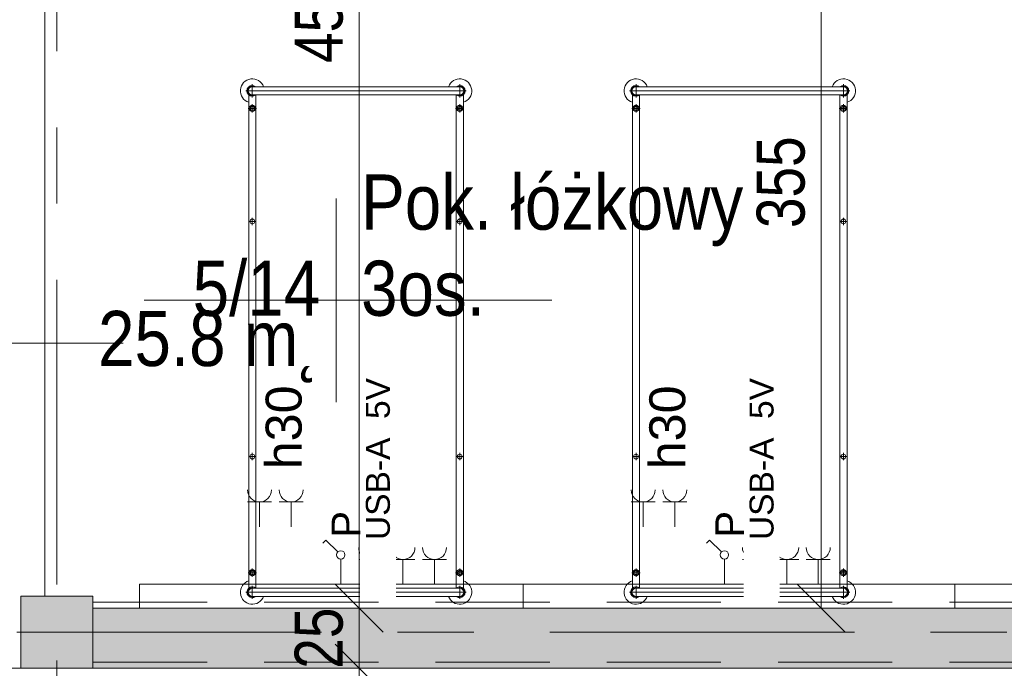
# Model space of a CAD drawing. Header units: centimetres. Extents: x -1631 to 21770, y -8842 to 3590.
# Tile 31 of 87: x -1228 to -818, y 1833 to 2104. Entities that reach past the tile are written whole.
import ezdxf

# ---------------------------------------------------------------- set-up
doc = ezdxf.new("R2010")
doc.units = ezdxf.units.CM
doc.linetypes.add('Oś', pattern=[222.25, 127, -31.75, 31.75, -31.75])
doc.linetypes.add('Ukryte', pattern=[71.438, 47.625, -23.813])
for name, color, linetype, lineweight in [('A-ANNO-DIMS', 211, 'Continuous', 13), ('A-ANNO-DIMS-100', 211, 'Continuous', 13), ('A-ANNO-NOTE', 131, 'Continuous', 9), ('A-AREA-IDEN', 2, 'Continuous', 13), ('A-DETL-HDLN', 90, 'Ukryte', 9), ('A-GLAZ-IDEN', 152, 'Continuous', 13), ('A-WALL', 113, 'Continuous', 13), ('A-WALL-PATT', 111, 'Continuous', 13), ('I-FURN', 30, 'Continuous', 9), ('Q-SPCQ', 91, 'Continuous', 9), ('S-COLS', 52, 'Continuous', 13), ('S-GRID', 1, 'Continuous', 13)]:
    doc.layers.add(name, color=color, linetype=linetype, lineweight=lineweight)
doc.styles.add('Arial Narrow_5', font='ARIALN.TTF', dxfattribs={"height": 20})
doc.styles.add('Arial_11', font='arial.ttf', dxfattribs={"width": 0.85, "height": 23})
doc.styles.add('Arial_13', font='arial.ttf', dxfattribs={"height": 0.2})
doc.styles.add('Arial_4', font='arial.ttf', dxfattribs={"height": 10})
doc.styles.add('Arial_5', font='arial.ttf', dxfattribs={"height": 12})
doc.styles.add('Arial_6', font='arial.ttf', dxfattribs={"height": 15})
doc.dimstyles.new('Diagonal_1_100__0__wewnętrzne_1', dxfattribs={"dimscale": 30.48, "dimtxt": 20.468619, "dimasz": 0.656168, "dimexe": 0.164042, "dimexo": 0.0625, "dimgap": 0.032808, "dimtad": 1, "dimdec": 0, "dimdsep": 46, "dimtxsty": 'Arial Narrow_5', "dimblk1": 'OBLIQUE', "dimblk2": 'OBLIQUE', "dimsah": 1, "dimcen": 0.09, "dimazin": 0, "dimtfac": 1, "dimtdec": 4, "dimtix": 1, "dimtmove": 0, "dimatfit": 3, "dimfxl": 0, "dimtvp": 1, "dimtolj": 1, "dimtzin": 0, "dimarcsym": 0})
doc.dimstyles.new('Diagonal_1_100__0__wewnętrzne_2', dxfattribs={"dimscale": 30.48, "dimtxt": 20.468619, "dimasz": 0.656168, "dimexe": 0.164042, "dimexo": 0.0625, "dimgap": 0.032808, "dimtad": 1, "dimdec": 0, "dimdsep": 46, "dimtxsty": 'Arial Narrow_5', "dimblk1": 'OBLIQUE', "dimblk2": 'OBLIQUE', "dimsah": 1, "dimcen": 0.09, "dimazin": 0, "dimtfac": 1, "dimtdec": 4, "dimtix": 1, "dimtmove": 2, "dimatfit": 3, "dimfxl": 0, "dimtvp": 1, "dimtolj": 1, "dimtzin": 0, "dimarcsym": 0})

# ---------------------------------------------------------------- blocks, each defined once
blk = doc.blocks.new('M_Concrete-Square-Column - 300 x 300mm-1794509-5_piętro III __10_50 m_ - stan projektowany')
at = {"layer": 'S-COLS', "lineweight": 9}
blk.add_hatch(color=254, dxfattribs=at).paths.add_polyline_path([(15, -15), (15, 15), (-15, 15), (-15, -15)], flags=0)
for p, q in [((15, 15), (-15, 15)), ((-15, 15), (-15, -15)), ((15, -15), (15, 15)), ((-15, -15), (15, -15))]:
    blk.add_line(p, q, dxfattribs=at)
blk = doc.blocks.new('łóżko 195x90 typ FAMED _102039_ - łóżko 195x90 typ FAMED _102039_-1233017-5_piętro III __10_50 m_ - stan projektowany')
at = {"layer": 'I-FURN'}
for p, q in [((-43.25, 101.53), (-43.25, 106.98)), ((43.25, 101.53), (43.25, 106.98)), ((45.97, 104.25), (-45.98, 104.25)), ((-43.25, 105.95), (43.25, 105.95)), ((-44.75, -103.1), (-44.75, 102.61)), ((-43.25, 102.55), (43.25, 102.55)), ((-43.25, 95.18), (-43.25, 98.68)), ((-41.75, 102.55), (-41.75, -103.1)), ((41.75, 102.61), (41.75, -103.05)), ((43.25, 95.18), (43.25, 98.68)), ((44.75, -103.1), (44.75, 102.61)), ((-45, 96.93), (-41.5, 96.93)), ((45, 96.93), (41.5, 96.93)), ((-44.75, 49.81), (-41.75, 49.81)), ((-43.25, 48.31), (-43.25, 51.31)), ((44.75, 49.81), (41.75, 49.81)), ((43.25, 48.31), (43.25, 51.31)), ((-44.75, -48.19), (-41.75, -48.19)), ((-43.25, -49.69), (-43.25, -46.69)), ((44.75, -48.19), (41.75, -48.19)), ((43.25, -49.69), (43.25, -46.69)), ((-45, -96.6), (-41.5, -96.6)), ((-43.25, -94.85), (-43.25, -98.35)), ((45, -96.6), (41.5, -96.6)), ((43.25, -94.85), (43.25, -98.35)), ((-43.25, -102.02), (-43.25, -107.47)), ((43.25, -102.02), (43.25, -107.47)), ((-45.98, -104.75), (45.97, -104.75)), ((-43.25, -103.05), (43.25, -103.05)), ((-43.25, -106.45), (43.25, -106.45))]:
    blk.add_line(p, q, dxfattribs=at)
for centre, radius in [((-43.25, 96.93), 1.25), ((-43.25, 96.93), 0.8), ((43.25, 96.93), 1.25), ((43.25, 96.93), 0.8), ((-43.25, 49.81), 1), ((43.25, 49.81), 1), ((-43.25, -48.19), 1), ((43.25, -48.19), 1), ((-43.25, -96.6), 1.25), ((-43.25, -96.6), 0.8), ((43.25, -96.6), 1.25), ((43.25, -96.6), 0.8)]:
    blk.add_circle(centre, radius, dxfattribs=at)
for centre, radius, start, end in [((-43.25, 104.25), 5, 19.8769, 252.5424), ((43.25, 104.25), 5, 287.4576, 160.1231), ((-43.25, 104.25), 2.23, 49.8221, 310.1779), ((-43.25, 104.25), 1.93, 62.0207, 297.9793), ((-43.25, 104.25), 1.7, 90, 270), ((43.25, 104.25), 2.23, 229.8221, 130.1779), ((43.25, 104.25), 1.93, 242.0207, 117.9793), ((43.25, 104.25), 1.7, 270, 90), ((-43.25, -104.75), 5, 107.4576, 340.1231), ((-43.25, -104.75), 2.23, 47.6113, 310.1779), ((43.25, -104.75), 5, 199.8769, 72.5424), ((43.25, -104.75), 2.23, 229.8221, 130.1779), ((-43.25, -104.75), 1.93, 62.0207, 297.9793), ((-43.25, -104.75), 1.7, 90, 270), ((43.25, -104.75), 1.93, 242.0207, 117.9793), ((43.25, -104.75), 1.7, 270, 90)]:
    blk.add_arc(centre, radius, start, end, dxfattribs=at)
blk = doc.blocks.new('Panel Gazowo Oswietleniowy 2 - Type 1-2423720-5_piętro III __10_50 m_ - stan projektowany')
at = {"layer": 'Q-SPCQ'}
for p, q in [((-112.5, 56.83), (-102.5, 56.83)), ((-107.5, 56.83), (-107.5, 46.5)), ((-99.33, 56.83), (-89.33, 56.83)), ((-94.33, 56.83), (-94.33, 46.5)), ((47.5, 56.83), (57.5, 56.83)), ((52.5, 56.83), (52.5, 46.5)), ((60.67, 56.83), (70.67, 56.83)), ((65.67, 56.83), (65.67, 46.5)), ((-79.82, 40.93), (-81.13, 39.62)), ((-74.88, 35.98), (-79.82, 40.93)), ((80.18, 40.93), (78.87, 39.62)), ((85.12, 35.98), (80.18, 40.93)), ((-73.64, 22.5), (-73.64, 33)), ((86.36, 22.5), (86.36, 33)), ((-66.13, 32.83), (-56.13, 32.83)), ((-61.13, 32.83), (-61.13, 22.5)), ((-52.67, 32.83), (-42.67, 32.83)), ((-47.67, 32.83), (-47.67, 22.5)), ((-39.5, 32.83), (-29.5, 32.83)), ((-34.5, 32.83), (-34.5, 22.5)), ((93.87, 32.83), (103.87, 32.83)), ((98.87, 32.83), (98.87, 22.5)), ((107.33, 32.83), (117.33, 32.83)), ((112.33, 32.83), (112.33, 22.5)), ((120.5, 32.83), (130.5, 32.83)), ((125.5, 32.83), (125.5, 22.5)), ((-157.5, 12.5), (-157.5, 22.5)), ((-157.5, 22.5), (182.5, 22.5)), ((182.5, 22.5), (182.5, 12.5))]:
    blk.add_line(p, q, dxfattribs=at)
for centre in [(-73.64, 34.75), (86.36, 34.75)]:
    blk.add_circle(centre, 1.75, dxfattribs=at)
for centre, end in [((-107.5, 61.83), 0), ((-94.33, 61.83), 0), ((52.5, 61.83), 0), ((65.67, 61.83), 0), ((-61.13, 37.83), 360), ((-47.67, 37.83), 360), ((-34.5, 37.83), 360), ((98.87, 37.83), 360), ((112.33, 37.83), 360), ((125.5, 37.83), 360)]:
    blk.add_arc(centre, 5, 180, end, dxfattribs=at)
blk = doc.blocks.new('DIMBLOCK31-5_piętro III __10_50 m_ - stan projektowany')
at = {"layer": 'A-ANNO-DIMS-100', "transparency": 16777216}
for p, q in [((-1086.6, 1833.33), (-1096.6, 1843.33)), ((-1091.6, 1833.33), (-1081.6, 1833.33)), ((-1086.6, 1833.33), (-1091.6, 1833.33)), ((-1086.6, 1383.33), (-1086.6, 1833.33)), ((-1086.6, 1833.33), (-1076.6, 1823.33)), ((-1086.6, 1383.33), (-1096.6, 1393.33)), ((-1091.6, 1383.33), (-1081.6, 1383.33)), ((-1086.6, 1383.33), (-1091.6, 1383.33)), ((-1086.6, 1383.33), (-1076.6, 1373.33))]:
    blk.add_line(p, q, dxfattribs=at)
at = {"layer": 'A-ANNO-DIMS-100', "color": 0, "transparency": 16777216, "insert": (-1113.45, 1616.05), "char_height": 20, "width": 45.6158, "attachment_point": 1, "rotation": 90, "line_spacing_factor": 0.974696, "style": 'Arial Narrow_5'}
blk.add_mtext('450', dxfattribs=at)
blk = doc.blocks.new('_Oblique')
at = {"color": 0, "linetype": 'ByBlock', "lineweight": -2}
blk.add_line((-0.5, -0.5), (0.5, 0.5), dxfattribs=at)
blk = doc.blocks.new('DIMBLOCK32-5_piętro III __10_50 m_ - stan projektowany')
at = {"layer": 'A-ANNO-DIMS-100', "transparency": 16777216}
for p, q in [((-1086.6, 1858.33), (-1096.6, 1868.33)), ((-1091.6, 1858.33), (-1081.6, 1858.33)), ((-1086.6, 1858.33), (-1091.6, 1858.33)), ((-1086.6, 1833.33), (-1086.6, 1858.33)), ((-1086.6, 1858.33), (-1076.6, 1848.33)), ((-1086.6, 1833.33), (-1096.6, 1843.33)), ((-1091.6, 1833.33), (-1081.6, 1833.33)), ((-1086.6, 1833.33), (-1091.6, 1833.33)), ((-1086.6, 1833.33), (-1076.6, 1823.33))]:
    blk.add_line(p, q, dxfattribs=at)
at = {"layer": 'A-ANNO-DIMS-100', "color": 0, "transparency": 16777216, "insert": (-1113.45, 1833.15), "char_height": 20, "width": 30.4105, "attachment_point": 1, "rotation": 90, "line_spacing_factor": 0.974696, "style": 'Arial Narrow_5'}
blk.add_mtext('25', dxfattribs=at)
blk = doc.blocks.new('DIMBLOCK33-5_piętro III __10_50 m_ - stan projektowany')
at = {"layer": 'A-ANNO-DIMS-100', "transparency": 16777216}
for p, q in [((-1086.6, 2313.33), (-1096.6, 2323.33)), ((-1091.6, 2313.33), (-1081.6, 2313.33)), ((-1086.6, 2313.33), (-1091.6, 2313.33)), ((-1086.6, 1858.33), (-1086.6, 2313.33)), ((-1086.6, 2313.33), (-1076.6, 2303.33)), ((-1086.6, 1858.33), (-1096.6, 1868.33)), ((-1091.6, 1858.33), (-1081.6, 1858.33)), ((-1086.6, 1858.33), (-1091.6, 1858.33)), ((-1086.6, 1858.33), (-1076.6, 1848.33))]:
    blk.add_line(p, q, dxfattribs=at)
at = {"layer": 'A-ANNO-DIMS-100', "color": 0, "transparency": 16777216, "insert": (-1113.45, 2085.63), "char_height": 20, "width": 45.6158, "attachment_point": 1, "rotation": 90, "line_spacing_factor": 0.974696, "style": 'Arial Narrow_5'}
blk.add_mtext('455', dxfattribs=at)
blk = doc.blocks.new('DIMBLOCK113-5_piętro III __10_50 m_ - stan projektowany')
at = {"layer": 'A-ANNO-DIMS-100', "transparency": 16777216}
for p, q in [((-893.96, 2213.33), (-903.96, 2223.33)), ((-898.96, 2213.33), (-888.96, 2213.33)), ((-893.96, 2213.33), (-898.96, 2213.33)), ((-893.96, 1858.33), (-893.96, 2213.33)), ((-893.96, 2213.33), (-883.96, 2203.33)), ((-893.96, 1858.33), (-903.96, 1868.33)), ((-898.96, 1858.33), (-888.96, 1858.33)), ((-893.96, 1858.33), (-898.96, 1858.33)), ((-893.96, 1858.33), (-883.96, 1848.33))]:
    blk.add_line(p, q, dxfattribs=at)
at = {"layer": 'A-ANNO-DIMS-100', "color": 0, "transparency": 16777216, "insert": (-920.81, 2016.82), "char_height": 20, "width": 45.6158, "attachment_point": 1, "rotation": 90, "line_spacing_factor": 0.974696, "style": 'Arial Narrow_5'}
blk.add_mtext('355', dxfattribs=at)
blk = doc.blocks.new('METKA_POMIESZCZENIA2 - Rozbudowana - bez ramki-2396678-5_piętro III __10_50 m_ - stan projektowany')
at = {"layer": 'A-AREA-IDEN'}
for p, q in [((0, 0.425), (0, 0)), ((0.0976, 0), (-0.8, 0)), ((-0.8, 0), (0.9, 0)), ((0, 0), (0, -0.425))]:
    blk.add_line(p, q, dxfattribs=at)
blk = doc.blocks.new('Okno_LD_typ 100 - metka _ wys_parapetu-2491833-5_piętro III __10_50 m_ - stan projektowany')
at = {"layer": 'A-GLAZ-IDEN'}
blk.add_line((0, 1.8925), (0, -0.3919), dxfattribs=at)
blk.add_circle((0, -0.0919), 0.3, dxfattribs=at)
at = {"layer": 'A-GLAZ-IDEN', "insert": (0.4711, 0.6634), "char_height": 0.2, "width": 0.48783, "attachment_point": 3, "rotation": 90, "line_spacing_factor": 0.936439, "style": 'Arial_13', "bg_fill": 3, "box_fill_scale": 1.25, "bg_fill_color": 256, "bg_fill_true_color": 13158600, "bg_fill_transparency": 0}
blk.add_mtext('\\pt1.27,2.54,3.81,5.08,6.35,7.62,8.89,10.16,11.43,12.7,13.97,15.24,16.51,17.78,19.05,20.32,21.59,22.86,24.13,25.4,26.67,27.94,29.21,30.48,31.75,33.02,34.29,35.56,36.83,38.1,39.37,40.64;hp= ', dxfattribs=at)

msp = doc.modelspace()

# ---------------------------------------------------------------- hatches: boundary and pattern name
at = {"layer": 'A-WALL-PATT'}
msp.add_hatch(color=9, dxfattribs=at).paths.add_polyline_path([(-628.34, 1833.33), (-627.62, 1833.33), (-627.62, 1858.33), (-1197.62, 1858.33), (-1197.62, 1833.33), (-719.31, 1833.33)], flags=0)

# ---------------------------------------------------------------- linework, layer by layer
at = {"layer": 'A-DETL-HDLN'}
msp.add_line((-1197.62, 1835.83), (1172.38, 1835.83), dxfattribs=at)
at = {"layer": 'A-WALL', "lineweight": 9}
for p, q in [((-1217.62, 2313.33), (-1217.62, 1863.33)), ((-627.62, 1858.33), (-1197.62, 1858.33)), ((-1238.62, 1833.33), (-1227.62, 1833.33)), ((-1197.62, 1833.33), (-627.62, 1833.33))]:
    msp.add_line(p, q, dxfattribs=at)
at = {"layer": 'S-GRID', "linetype": 'Oś'}
for p, q in [((-1212.62, 2884.27), (-1212.62, 27.13)), ((1342.46, 1848.33), (-1368.76, 1848.33))]:
    msp.add_line(p, q, dxfattribs=at)

# ---------------------------------------------------------------- block references
at = {"layer": 'I-FURN'}
for p in [(-1087.87, 1969.77), (-927.87, 1969.77)]:
    msp.add_blockref('łóżko 195x90 typ FAMED _102039_ - łóżko 195x90 typ FAMED _102039_-1233017-5_piętro III __10_50 m_ - stan projektowany', p, dxfattribs=at)
at = {"layer": 'Q-SPCQ'}
for p in [(-1020.62, 1845.83), (-860.62, 1845.83)]:
    msp.add_blockref('Panel Gazowo Oswietleniowy 2 - Type 1-2423720-5_piętro III __10_50 m_ - stan projektowany', p, dxfattribs=at)
at = {"layer": 'S-COLS', "lineweight": 9}
msp.add_blockref('M_Concrete-Square-Column - 300 x 300mm-1794509-5_piętro III __10_50 m_ - stan projektowany', (-1212.62, 1848.33), dxfattribs=at)

# ---------------------------------------------------------------- texts
at = {"layer": 'A-AREA-IDEN', "insert": (-1102.85, 1979.92), "char_height": 23, "width": 52.87, "attachment_point": 9, "line_spacing_factor": 0.936439, "style": 'Arial_11'}
msp.add_mtext('\\pt84.99995,169.9999,255.00008,340.00003,424.99998,509.99993,595.00011,680.00006,765.00001,849.99996,934.99991,1020.00009,1105.00004,1189.99999,1274.99994,1359.99989,1445.00007,1530.00002,1614.99997,1699.99992,1785.0001,1870.00005,1955,2039.99995,2124.9999,2210.00008,2295.00003,2379.99998,2464.99993,2550.00011,2635.00006,2720.00001;5/14', dxfattribs=at)

# ---------------------------------------------------------------- dimensions: what is measured, and where the dimension line sits
at = {"layer": 'A-ANNO-DIMS'}
dim = msp.add_linear_dim(base=(-1086.6, 1833.33), p1=(-1091.6, 1383.33), p2=(-1091.6, 1833.33), angle=90, dimstyle='Diagonal_1_100__0__wewnętrzne_2', override={"dimpost": '<>', "dimfxl": 450}, dxfattribs=at)
dim.commit()
dim.dimension.update_dxf_attribs({"geometry": 'DIMBLOCK31-5_piętro III __10_50 m_ - stan projektowany', "text_midpoint": (-1100.12, 1638.85), "dimtype": 160, "text_rotation": 90})

# ---------------------------------------------------------------- next in the draw order: block references
at = {"layer": 'A-GLAZ-IDEN', "xscale": 99.99999999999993, "yscale": 99.99999999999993, "zscale": 99.99999999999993, "rotation": 270.0000000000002}
msp.add_blockref('Okno_LD_typ 100 - metka _ wys_parapetu-2491833-5_piętro III __10_50 m_ - stan projektowany', (-1374.18, 1968.83), dxfattribs=at)

# ---------------------------------------------------------------- next in the draw order: texts
at = {"layer": 'A-ANNO-NOTE', "lineweight": 13, "rotation": 90, "line_spacing_factor": 0.936439, "bg_fill": 3, "box_fill_scale": 1.25, "bg_fill_color": 256, "bg_fill_true_color": 13158600, "bg_fill_transparency": 0}
for s, insert, char_height, width, attachment_point, style in [('\\pt127,254,381,508,635,762,889,1016,1143,1270,1397,1524,1651,1778,1905,2032,2159,2286,2413,2540,2667,2794,2921,3048,3175,3302,3429,3556,3683,3810,3937,4064;USB-A  5V', (-1078.7, 1920.56), 10, 113.1, 5, 'Arial_4'), ('\\pt127,254,381,508,635,762,889,1016,1143,1270,1397,1524,1651,1778,1905,2032,2159,2286,2413,2540,2667,2794,2921,3048,3175,3302,3429,3556,3683,3810,3937,4064;USB-A  5V', (-918.7, 1920.56), 10, 113.1, 5, 'Arial_4'), ('\\pt127.00005,253.99995,381,508.00005,634.99995,762,889.00005,1015.99995,1143,1270.00005,1396.99995,1524,1651.00005,1777.99995,1905,2032.00005,2158.99995,2286,2413.00005,2539.99995,2667,2794.00005,2920.99995,3048,3175.00005,3301.99995,3429,3556.00005,3682.99995,3810,3937.00005,4063.99995;h30', (-1125.56, 1916.27), 15, 36.764, 1, 'Arial_6'), ('\\pt127.00005,253.99995,381,508.00005,634.99995,762,889.00005,1015.99995,1143,1270.00005,1396.99995,1524,1651.00005,1777.99995,1905,2032.00005,2158.99995,2286,2413.00005,2539.99995,2667,2794.00005,2920.99995,3048,3175.00005,3301.99995,3429,3556.00005,3682.99995,3810,3937.00005,4063.99995;h30', (-965.56, 1916.27), 15, 36.764, 1, 'Arial_6')]:
    msp.add_mtext(s, dxfattribs=dict(at, insert=insert, char_height=char_height, width=width, attachment_point=attachment_point, style=style))

# ---------------------------------------------------------------- next in the draw order: block references
at = {"layer": 'A-AREA-IDEN', "xscale": 99.99999999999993, "yscale": 99.99999999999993, "zscale": 99.99999999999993}
msp.add_blockref('METKA_POMIESZCZENIA2 - Rozbudowana - bez ramki-2396678-5_piętro III __10_50 m_ - stan projektowany', (-1096.19, 1986.7), dxfattribs=at)

# ---------------------------------------------------------------- next in the draw order: texts
at = {"layer": 'A-ANNO-NOTE', "lineweight": 13, "insert": (-965.56, 1916.27), "char_height": 15, "width": 36.764, "attachment_point": 1, "rotation": 90, "line_spacing_factor": 0.936439, "style": 'Arial_6', "bg_fill": 3, "box_fill_scale": 1.25, "bg_fill_color": 256, "bg_fill_true_color": 13158600, "bg_fill_transparency": 0}
msp.add_mtext('\\pt127.00005,253.99995,381,508.00005,634.99995,762,889.00005,1015.99995,1143,1270.00005,1396.99995,1524,1651.00005,1777.99995,1905,2032.00005,2158.99995,2286,2413.00005,2539.99995,2667,2794.00005,2920.99995,3048,3175.00005,3301.99995,3429,3556.00005,3682.99995,3810,3937.00005,4063.99995;h30', dxfattribs=at)
at = {"layer": 'A-ANNO-NOTE', "lineweight": 13, "char_height": 12, "width": 12.019, "attachment_point": 5, "rotation": 90, "line_spacing_factor": 0.936439, "style": 'Arial_5'}
for insert in [(-1092.02, 1893.32), (-932.02, 1893.32)]:
    msp.add_mtext('\\pt126.99996,254.00004,381,507.99996,635.00004,762,888.99996,1016.00004,1143,1269.99996,1397.00004,1524,1650.99996,1778.00004,1905,2031.99996,2159.00004,2286,2412.99996,2540.00004,2667,2793.99996,2921.00004,3048,3174.99996,3302.00004,3429,3555.99996,3683.00004,3810,3936.99996,4064.00004;P', dxfattribs=dict(at, insert=insert))
at = {"layer": 'A-AREA-IDEN', "insert": (-1102.85, 1982.31), "char_height": 23, "width": 91.63, "attachment_point": 3, "line_spacing_factor": 0.936439, "style": 'Arial_11'}
msp.add_mtext('\\pt84.99995,169.9999,255.00008,340.00003,424.99998,509.99993,595.00011,680.00006,765.00001,849.99996,934.99991,1020.00009,1105.00004,1189.99999,1274.99994,1359.99989,1445.00007,1530.00002,1614.99997,1699.99992,1785.0001,1870.00005,1955,2039.99995,2124.9999,2210.00008,2295.00003,2379.99998,2464.99993,2550.00011,2635.00006,2720.00001;25.8 m˛', dxfattribs=at)

# ---------------------------------------------------------------- next in the draw order: dimensions: what is measured, and where the dimension line sits
at = {"layer": 'A-ANNO-DIMS'}
dim = msp.add_linear_dim(base=(-1086.6, 2313.33), p1=(-1091.6, 1858.33), p2=(-1091.6, 2313.33), angle=90, dimstyle='Diagonal_1_100__0__wewnętrzne_2', override={"dimpost": '<>', "dimfxl": 455}, dxfattribs=at)
dim.commit()
dim.dimension.update_dxf_attribs({"geometry": 'DIMBLOCK33-5_piętro III __10_50 m_ - stan projektowany', "text_midpoint": (-1100.12, 2108.44), "dimtype": 160, "text_rotation": 90})
dim = msp.add_linear_dim(base=(-1086.6, 1858.33), p1=(-1091.6, 1833.33), p2=(-1091.6, 1858.33), angle=90, dimstyle='Diagonal_1_100__0__wewnętrzne_1', override={"dimpost": '<>', "dimfxl": 25}, dxfattribs=at)
dim.commit()
dim.dimension.update_dxf_attribs({"geometry": 'DIMBLOCK32-5_piętro III __10_50 m_ - stan projektowany', "text_midpoint": (-1097.81, 1845.83)})

# ---------------------------------------------------------------- next in the draw order: texts
at = {"layer": 'A-ANNO-NOTE', "lineweight": 13, "insert": (-918.7, 1920.56), "char_height": 10, "width": 113.1, "attachment_point": 5, "rotation": 90, "line_spacing_factor": 0.936439, "style": 'Arial_4', "bg_fill": 3, "box_fill_scale": 1.25, "bg_fill_color": 256, "bg_fill_true_color": 13158600, "bg_fill_transparency": 0}
msp.add_mtext('\\pt127,254,381,508,635,762,889,1016,1143,1270,1397,1524,1651,1778,1905,2032,2159,2286,2413,2540,2667,2794,2921,3048,3175,3302,3429,3556,3683,3810,3937,4064;USB-A  5V', dxfattribs=at)

# ---------------------------------------------------------------- next in the draw order: linework, layer by layer
at = {"layer": 'A-DETL-HDLN'}
msp.add_line((-1197.62, 1860.83), (1172.38, 1860.83), dxfattribs=at)

# ---------------------------------------------------------------- next in the draw order: texts
at = {"layer": 'A-ANNO-NOTE', "lineweight": 13, "insert": (-932.02, 1893.32), "char_height": 12, "width": 12.019, "attachment_point": 5, "rotation": 90, "line_spacing_factor": 0.936439, "style": 'Arial_5'}
msp.add_mtext('\\pt126.99996,254.00004,381,507.99996,635.00004,762,888.99996,1016.00004,1143,1269.99996,1397.00004,1524,1650.99996,1778.00004,1905,2031.99996,2159.00004,2286,2412.99996,2540.00004,2667,2793.99996,2921.00004,3048,3174.99996,3302.00004,3429,3555.99996,3683.00004,3810,3936.99996,4064.00004;P', dxfattribs=at)
at = {"layer": 'A-AREA-IDEN', "insert": (-1085.76, 1979.92), "char_height": 23, "width": 156.91, "attachment_point": 7, "line_spacing_factor": 0.936439, "style": 'Arial_11'}
msp.add_mtext('\\pt84.99995,169.9999,255.00008,340.00003,424.99998,509.99993,595.00011,680.00006,765.00001,849.99996,934.99991,1020.00009,1105.00004,1189.99999,1274.99994,1359.99989,1445.00007,1530.00002,1614.99997,1699.99992,1785.0001,1870.00005,1955,2039.99995,2124.9999,2210.00008,2295.00003,2379.99998,2464.99993,2550.00011,2635.00006,2720.00001;Pok. łóżkowy\\P3os.', dxfattribs=at)

# ---------------------------------------------------------------- next in the draw order: dimensions: what is measured, and where the dimension line sits
at = {"layer": 'A-ANNO-DIMS'}
dim = msp.add_linear_dim(base=(-893.96, 2213.33), p1=(-898.96, 1858.33), p2=(-898.96, 2213.33), angle=90, dimstyle='Diagonal_1_100__0__wewnętrzne_1', override={"dimpost": '<>', "dimfxl": 355}, dxfattribs=at)
dim.commit()
dim.dimension.update_dxf_attribs({"geometry": 'DIMBLOCK113-5_piętro III __10_50 m_ - stan projektowany', "text_midpoint": (-905.17, 2035.83)})

doc.saveas('drawing.dxf')
